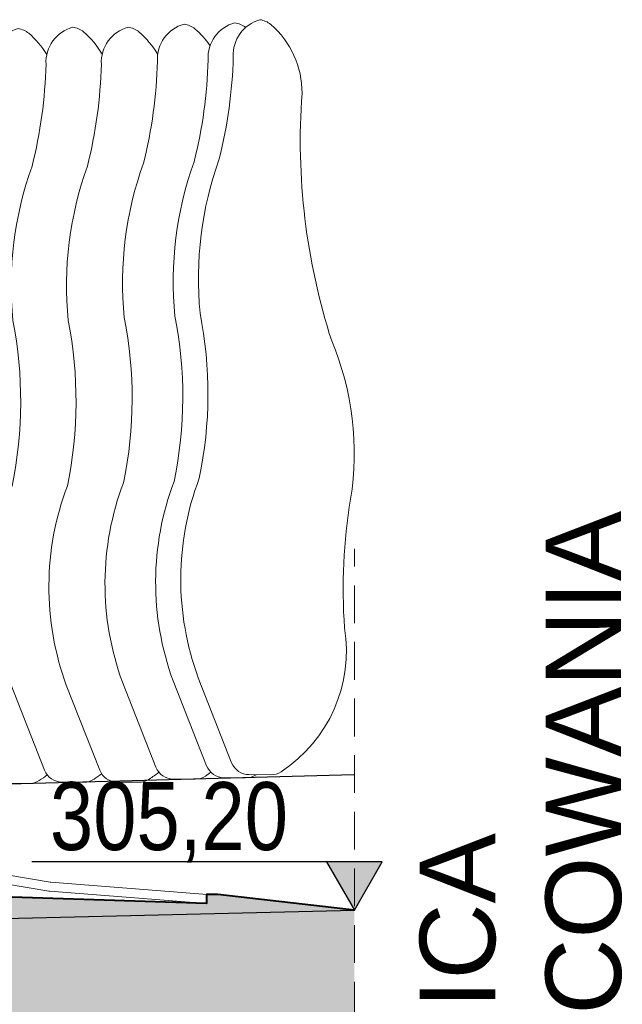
# Model space of a CAD drawing. Header units: metres. Extents: x 779 to 7046, y -512 to 9570.
# Tile 97 of 256: x 2448.43 to 2456.41, y -263.21 to -250.17. Entities that reach past the tile are written whole.
import ezdxf

# ---------------------------------------------------------------- set-up
doc = ezdxf.new("R2010")
doc.units = ezdxf.units.M
doc.linetypes.add('CIĄGłA', pattern=[0])
doc.linetypes.add('DASH', pattern=[0.75, 0.5, -0.25])
for name, color, linetype, lineweight in [('- AGP-1_OPISY', 7, 'Continuous', 13), ('AGP1_OPISY', 7, 'Continuous', 13), ('ZP_Zieleń', 252, 'Continuous', 5)]:
    doc.layers.add(name, color=color, linetype=linetype, lineweight=lineweight)
doc.layers.add('zz-odwodnienie', color=5, linetype='Continuous')
doc.styles.add('GENERATED_STYLE_2', font='arial.ttf')
doc.styles.get("Standard").update_dxf_attribs({"font": 'arial.ttf'})

# ---------------------------------------------------------------- blocks, each defined once
blk = doc.blocks.new('d_rzędna')
at = {"layer": 'zz-odwodnienie'}
blk.add_hatch(color=0, dxfattribs=at).paths.add_polyline_path([(0, 0), (0.369, 0.639), (-0.369, 0.639)])
at = {"layer": 'zz-odwodnienie', "color": 0}
for p, q in [((-0.369, 0.639), (0, 0)), ((0.369, 0.639), (-0.369, 0.639)), ((-0.369, 0.639), (0, 0)), ((0.369, 0.639), (-0.369, 0.639)), ((0, 0), (0.369, 0.639)), ((0, 0), (0.369, 0.639))]:
    blk.add_line(p, q, dxfattribs=at)
blk = doc.blocks.new('A-A')
at = {"lineweight": 9, "true_color": 0xed1f24}
h = blk.add_hatch(dxfattribs=at)
h.set_pattern_fill('AR-CONC', color=240, scale=0.005, angle=45)
h.set_pattern_definition([(95, (-2514.203, -227.4732), (0.70047325, 0.5877669), [0.09525, -1.04775]), (40, (-2514.203, -227.4732), (-0.80009227, 0.55088364), [0.0762, -0.83820292]), (145.451445, (-2514.14465, -227.4242), (-0.099619, 1.1386505), [0.08095004, -0.89045122]), (91.1842, (-2514.3826, -227.2936), (1.1070512, 0.80976706), [0.142875, -1.571625]), (141.63556, (-2514.2904, -227.2261), (-0.0354331, 1.7141338), [0.1214251, -1.33567804]), (36.18415, (-2514.3826, -227.2936), (-0.0354331, 1.7141338), [0.1142998, -1.25729866]), (66, (-2514.2479, -227.2487), (0.8975999, 0.17447575), [0.09525, -1.04775]), (11, (-2514.2479, -227.2487), (-0.43269963, 0.86970597), [0.0762, -0.8382]), (116.451445, (-2514.1731, -227.2342), (0.46490026, 1.0441817), [0.08095004, -0.8904497]), (82.5, (-2514.20302, -227.4732), (-0.288027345, 0.30986707), [0, -0.82804, 0, -0.8509, 0, -0.841375]), (52.5, (-2514.20302, -227.4732), (-0.11794864, 0.590435), [0, -0.48514, 0, -0.80899, 0, -0.320675]), (12.5, (-2514.4033, -227.67347), (0.499639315, 0.45913098), [0, -0.3175, 0, -0.9906, 0, -1.31445]), (2.5, (-2514.4931, -227.7633), (0.43381952, 0.61361196), [0, -0.41275, 0, -0.65786, 0, -0.93345])])
h.paths.add_polyline_path([(37.958, 4.85), (52.615, 5.2), (50.805, 5.406), (50.655, 5.406), (50.655, 5.286), (44.685, 5.48), (40.102, 5.5), (31.307, 5.53), (17.897, 5.214), (17.895, 5.334), (10.593, 5.2), (9.088, 4.3), (12.103, 4.35), (24.264, 4.6)])
at = {"transparency": 33554559}
h = blk.add_hatch(color=256, dxfattribs=at)
h.dxf.hatch_style = 1
h.paths.add_polyline_path([(52.615, 5.2), (37.958, 4.85), (24.264, 4.6), (12.103, 4.35), (0, 4.15), (0, 2.15), (12.14, 2.35), (24.303, 2.6), (38, 2.85), (52.615, 3.199)])
at = {"layer": '- AGP-1_OPISY', "color": 242, "linetype": 'CIĄGłA', "lineweight": 40, "true_color": 0xcd2027}
blk.add_lwpolyline([(52.615, 5.2), (50.805, 5.406), (50.655, 5.406), (50.655, 5.286), (44.685, 5.48), (40.102, 5.5), (31.307, 5.53), (19.748, 5.244), (16.779, 5.194), (16.779, 5.314), (16.779, 5.314), (10.593, 5.2), (9.088, 4.3)], dxfattribs=at)
at = {"color": 18, "linetype": 'DASH', "lineweight": 9, "true_color": 0x000000}
blk.add_lwpolyline([(52.615, 0), (52.615, 9.982)], dxfattribs=at)
at = {"color": 251, "true_color": 0x636466}
blk.add_lwpolyline([(41.992, 6.71), (52.606, 6.996)], dxfattribs=at)
at = {"color": 18, "lineweight": 9, "true_color": 0x000000, "elevation": -10.04}
for points in [[(50.665, 5.406), (48.593, 5.569, -0.022087), (48.583, 5.57), (45.628, 6.068, 0.026879), (45.606, 6.07), (42.245, 6.27, 0.013575), (42.234, 6.27), (41.993, 6.271)], [(50.655, 5.286), (48.578, 5.45, -0.022087), (48.568, 5.451), (45.614, 5.948, 0.026879), (45.593, 5.951), (42.241, 6.15, 0.013575), (42.23, 6.15), (41.992, 6.151)]]:
    blk.add_lwpolyline(points, format="xyb", dxfattribs=at)
at = {"lineweight": 30}
blk.add_lwpolyline([(0, 4.15), (12.103, 4.35), (24.264, 4.6), (37.958, 4.85), (52.615, 5.2)], dxfattribs=at)
at = {"layer": 'ZP_Zieleń', "linetype": 'CIĄGłA'}
blk.add_lwpolyline([(50.988, 7.151), (50.545, 8.277, -0.180042), (50.559, 10.918, 0.100279), (50.57, 13.106, -0.111333), (50.824, 15.15, 0.05564), (51.009, 16.501, -0.350731), (51.363, 16.992, -0.133833), (51.506, 16.93, -0.220952), (51.92, 16.016, 0.0963), (52.313, 12.738, -0.14155), (52.563, 10.643, 0.057707), (52.483, 8.938, -0.296754), (51.644, 7.032, -0.147159), (51.506, 6.991), (51.219, 6.993, -0.306794)], format="xyb", close=True, dxfattribs=at)
for points in [[(48.546, 6.989, -0.016921), (48.44, 6.915, -0.147159), (48.302, 6.874), (48.015, 6.875, -0.306794), (47.784, 7.034), (47.341, 8.159, -0.180042), (47.354, 10.8, 0.100279), (47.366, 12.989, -0.111333), (47.62, 15.032, 0.05564), (47.805, 16.384, -0.350731), (48.159, 16.875, -0.133833), (48.301, 16.812, -0.077875), (48.54, 16.532)], [(49.266, 7.005, -0.016224), (49.165, 6.934, -0.147159), (49.027, 6.893), (48.74, 6.895, -0.306794), (48.509, 7.053), (48.066, 8.179, -0.180042), (48.079, 10.82, 0.100279), (48.09, 13.008, -0.111333), (48.344, 15.052, 0.05564), (48.529, 16.403, -0.350731), (48.883, 16.894, -0.133833), (49.026, 16.832, -0.081506), (49.274, 16.536)], [(50.025, 7.025, -0.020481), (49.897, 6.934, -0.147159), (49.759, 6.893), (49.472, 6.895, -0.306794), (49.241, 7.053), (48.798, 8.179, -0.180042), (48.812, 10.82, 0.100279), (48.823, 13.008, -0.111333), (49.077, 15.052, 0.05564), (49.262, 16.403, -0.350731), (49.616, 16.894, -0.133833), (49.759, 16.832, -0.082606), (50.009, 16.532, -0.082606)], [(50.713, 7.024, -0.011517), (50.641, 6.974, -0.147159), (50.503, 6.933), (50.216, 6.935, -0.306794), (49.984, 7.093), (49.541, 8.219, -0.180042), (49.555, 10.86, 0.100279), (49.566, 13.048, -0.111333), (49.82, 15.092, 0.05564), (50.005, 16.443, -0.350731), (50.359, 16.934, -0.133833), (50.502, 16.872, -0.063486), (50.703, 16.648)], [(51.311, 6.992, -0.147159), (51.173, 6.951), (50.886, 6.953, -0.306794), (50.655, 7.111), (50.212, 8.237, -0.180042), (50.226, 10.878, 0.100279), (50.237, 13.066, -0.111333), (50.491, 15.11, 0.05564), (50.676, 16.461, -0.350731), (51.03, 16.952, -0.133833), (51.172, 16.89, -0.000169), (51.173, 16.889, -0.000169)]]:
    blk.add_lwpolyline(points, format="xyb", dxfattribs=at)
at = {"layer": 'zz-odwodnienie'}
blk.add_lwpolyline([(52.984, 5.839), (48.339, 5.839)], dxfattribs=at)
blk.add_blockref('d_rzędna', (52.615, 5.2), dxfattribs=at)
at = {"layer": 'AGP1_OPISY', "color": 18, "linetype": 'Continuous', "lineweight": 5, "true_color": 0x000000, "insert": (53.479, -0.145), "char_height": 1, "width": 47.22046, "attachment_point": 1, "rotation": 90, "style": 'GENERATED_STYLE_2'}
blk.add_mtext('GRANICA\\POPRACOWANIA', dxfattribs=at)
at = {"layer": 'zz-odwodnienie', "insert": (48.581, 6.894), "char_height": 0.9, "width": 5.78409, "attachment_point": 1}
blk.add_mtext('{\\fArial Narrow|b0|i0|c238|p34;305,20}', dxfattribs=at)

msp = doc.modelspace()

# ---------------------------------------------------------------- block references
at = {"linetype": 'CIĄGłA'}
msp.add_blockref('A-A', (2400.248, -267.16, 10.04), dxfattribs=at)

doc.saveas('drawing.dxf')
